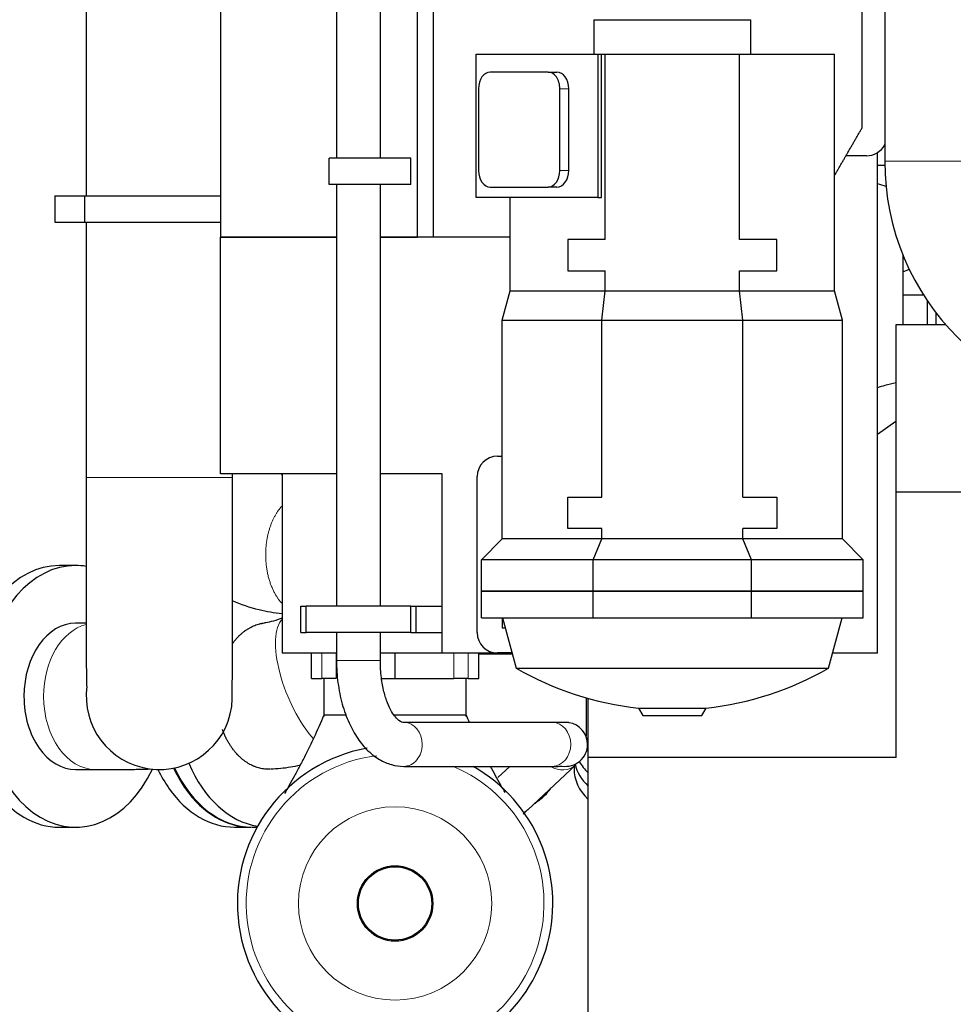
# Model space of a CAD drawing. Header units: inches. Extents: x 0 to 23760, y -13 to 16800.
# Tile 4 of 256: x 1205 to 2097, y 5950 to 6891. Entities that reach past the tile are written whole.
import ezdxf

# ---------------------------------------------------------------- set-up
doc = ezdxf.new("R2010")
doc.units = ezdxf.units.IN
doc.layers.add('1', color=7, linetype='Continuous', true_color=0xffffff)

msp = doc.modelspace()

# ---------------------------------------------------------------- linework, layer by layer
at = {"layer": '1', "color": 2, "linetype": 'Continuous', "lineweight": 25}
for p, q in [((1396.514, 7826.123), (1396.514, 6683.123)), ((2031.477, 7753.379), (2031.477, 6755.624)), ((1268.37, 7045.606), (1268.37, 6722.613)), ((1599.8, 6984.214), (1599.8, 6683.123)), ((1584.514, 6975.552), (1584.514, 6683.123)), ((1507.471, 6917.92), (1507.471, 6758.623)), ((1549.471, 6758.623), (1549.471, 6917.92)), ((1753.471, 6890.923), (1881.504, 6890.923)), ((1753.471, 6890.923), (1753.471, 6857.923)), ((1753.471, 6890.923), (1881.504, 6890.923)), ((1881.504, 6890.923), (1903.471, 6890.923)), ((1881.504, 6890.923), (1903.471, 6890.923)), ((1903.471, 6857.923), (1903.471, 6890.923)), ((1641.088, 6857.923), (1757.197, 6857.923)), ((1641.088, 6720.923), (1641.088, 6857.923)), ((1757.197, 6857.923), (1760.732, 6857.923)), ((1757.197, 6857.923), (1757.197, 6720.923)), ((1760.732, 6857.923), (1764.268, 6857.923)), ((1760.732, 6720.923), (1760.732, 6857.923)), ((1764.268, 6857.923), (1892.674, 6857.923)), ((1764.268, 6680.923), (1764.268, 6857.923)), ((1892.674, 6857.923), (1983.471, 6857.923)), ((1892.674, 6680.923), (1892.674, 6857.923)), ((1983.471, 6631.861), (1983.471, 6857.923)), ((1709.677, 6840.923), (1654.523, 6840.923)), ((1709.677, 6840.923), (1718.162, 6840.923)), ((1643.209, 6824.923), (1643.209, 6746.923)), ((1720.991, 6746.923), (1720.991, 6824.923)), ((1729.476, 6746.923), (1729.476, 6824.923)), ((2024.714, 6285.623), (2024.714, 6764.048)), ((1500.51, 6733.623), (1500.51, 6758.623)), ((1578.51, 6758.623), (1500.51, 6758.623)), ((1578.51, 6733.623), (1578.51, 6758.623)), ((2013.976, 6760.923), (1994.445, 6760.923)), ((2024.712, 6751.81), (2031.506, 6751.81)), ((1578.51, 6733.623), (1500.51, 6733.623)), ((1507.471, 6733.623), (1507.471, 6330.623)), ((1549.471, 6330.623), (1549.471, 6733.623)), ((1654.523, 6730.923), (1709.677, 6730.923)), ((1718.162, 6730.923), (1709.677, 6730.923)), ((1238.215, 6722.606), (1266.803, 6722.606)), ((1238.215, 6722.606), (1238.215, 6697.606)), ((1266.803, 6722.606), (1396.513, 6722.606)), ((1266.803, 6722.606), (1266.803, 6697.606)), ((1757.197, 6720.923), (1641.088, 6720.923)), ((1673.471, 6631.861), (1673.471, 6720.923)), ((1757.197, 6720.923), (1760.732, 6720.923)), ((1238.215, 6697.606), (1266.803, 6697.606)), ((1266.803, 6697.606), (1396.513, 6697.606)), ((1268.37, 6697.615), (1268.37, 6453.501)), ((1396.514, 6683.123), (1507.469, 6683.123)), ((1507.475, 6683.123), (1396.514, 6683.123)), ((1396.514, 6457.123), (1396.514, 6683.123)), ((1549.469, 6683.123), (1584.514, 6683.123)), ((1673.469, 6683.123), (1549.475, 6683.123)), ((1764.268, 6680.923), (1728.471, 6680.923)), ((1728.471, 6680.923), (1728.471, 6650.923)), ((1928.471, 6680.923), (1892.674, 6680.923)), ((1928.471, 6650.923), (1928.471, 6680.923)), ((2048.964, 6599.81), (2048.964, 6666.074)), ((1728.471, 6650.923), (1764.268, 6650.923)), ((1764.268, 6631.861), (1764.268, 6650.923)), ((1892.674, 6631.861), (1892.674, 6650.923)), ((1892.674, 6650.923), (1928.471, 6650.923)), ((1665.971, 6603.871), (1673.471, 6631.861)), ((1673.471, 6631.861), (1764.268, 6631.861)), ((1761.161, 6603.871), (1764.268, 6631.861)), ((1764.268, 6631.861), (1892.674, 6631.861)), ((1892.674, 6631.861), (1983.471, 6631.861)), ((1895.781, 6603.871), (1892.674, 6631.861)), ((1990.971, 6603.871), (1983.471, 6631.861)), ((2048.963, 6628.002), (2068.578, 6628.002)), ((2072.514, 6599.808), (2072.514, 6622.012)), ((1665.971, 6394.923), (1665.971, 6603.871)), ((1665.971, 6603.871), (1761.161, 6603.871)), ((1761.161, 6434.923), (1761.161, 6603.871)), ((1761.161, 6603.871), (1895.781, 6603.871)), ((1895.781, 6603.871), (1990.971, 6603.871)), ((1895.781, 6434.923), (1895.781, 6603.871)), ((1990.971, 6394.923), (1990.971, 6603.871)), ((2080.514, 6599.808), (2080.514, 6610.917)), ((2042.514, 6599.808), (2089.562, 6599.808)), ((2042.514, 6439.808), (2042.514, 6599.808)), ((2042.167, 6506.97), (2024.711, 6494.759)), ((2042.167, 6506.97), (2042.514, 6506.97)), ((1661.476, 6473.923), (1665.972, 6473.923)), ((1507.469, 6457.123), (1396.514, 6457.123)), ((1408.07, 6453.501), (1408.07, 6457.128)), ((1455.514, 6457.122), (1455.514, 6285.623)), ((1608.514, 6457.123), (1549.468, 6457.123)), ((1608.514, 6330.623), (1608.514, 6457.123)), ((1641.976, 6305.423), (1641.976, 6454.423)), ((1728.471, 6434.923), (1761.161, 6434.923)), ((1728.471, 6404.923), (1728.471, 6434.923)), ((1895.781, 6434.923), (1928.471, 6434.923)), ((1928.471, 6434.923), (1928.471, 6404.923)), ((2042.514, 6185.969), (2042.514, 6439.808)), ((2042.514, 6439.808), (2104.514, 6439.808)), ((1761.161, 6404.923), (1728.471, 6404.923)), ((1761.161, 6394.923), (1761.161, 6404.923)), ((1895.781, 6394.923), (1895.781, 6404.923)), ((1928.471, 6404.923), (1895.781, 6404.923)), ((1645.971, 6374.923), (1665.971, 6394.923)), ((1761.161, 6394.923), (1665.971, 6394.923)), ((1752.877, 6374.923), (1761.161, 6394.923)), ((1895.781, 6394.923), (1761.161, 6394.923)), ((1904.065, 6374.923), (1895.781, 6394.923)), ((1990.971, 6394.923), (1895.781, 6394.923)), ((2010.971, 6374.923), (1990.971, 6394.923)), ((1242.672, 6369.501), (1242.664, 6369.501)), ((1258.22, 6369.501), (1242.664, 6369.501)), ((1645.971, 6344.923), (1645.971, 6374.923)), ((1752.877, 6374.923), (1645.971, 6374.923)), ((1904.065, 6374.923), (1752.877, 6374.923)), ((1752.877, 6344.923), (1752.877, 6374.923)), ((2010.971, 6374.923), (1904.065, 6374.923)), ((1904.065, 6344.923), (1904.065, 6374.923)), ((2010.971, 6344.923), (2010.971, 6374.923)), ((1645.971, 6344.923), (1752.877, 6344.923)), ((1645.971, 6319.623), (1645.971, 6344.923)), ((1752.877, 6344.923), (1645.971, 6344.923)), ((1752.877, 6344.923), (1904.065, 6344.923)), ((1752.877, 6319.623), (1752.877, 6344.923)), ((1904.065, 6344.923), (1752.877, 6344.923)), ((1904.065, 6344.923), (2010.971, 6344.923)), ((1904.065, 6319.623), (1904.065, 6344.923)), ((2010.971, 6344.923), (1904.065, 6344.923)), ((2010.971, 6319.623), (2010.971, 6344.923)), ((1473.514, 6330.623), (1478.514, 6330.623)), ((1473.514, 6305.623), (1473.514, 6330.623)), ((1478.514, 6305.623), (1478.514, 6330.623)), ((1578.514, 6330.623), (1478.514, 6330.623)), ((1578.514, 6330.623), (1583.514, 6330.623)), ((1578.514, 6305.623), (1578.514, 6330.623)), ((1583.514, 6330.623), (1608.514, 6330.623)), ((1583.514, 6305.623), (1583.514, 6330.623)), ((1608.514, 6305.623), (1608.514, 6330.623)), ((1268.372, 6314.351), (1258.221, 6314.351)), ((1645.971, 6319.623), (1752.877, 6319.623)), ((1665.971, 6319.624), (1665.971, 6309.923)), ((1666.109, 6319.623), (1679.256, 6271.364)), ((1752.877, 6319.623), (1904.065, 6319.623)), ((1904.065, 6319.623), (2010.971, 6319.623)), ((1977.686, 6271.364), (1990.833, 6319.623)), ((1473.514, 6305.623), (1478.514, 6305.623)), ((1578.514, 6305.623), (1478.514, 6305.623)), ((1507.471, 6305.623), (1507.471, 6278.623)), ((1549.471, 6278.623), (1549.471, 6305.623)), ((1578.514, 6305.623), (1583.514, 6305.623)), ((1583.514, 6305.623), (1608.514, 6305.623)), ((1608.514, 6285.623), (1608.514, 6305.624)), ((1665.971, 6309.923), (1668.752, 6309.923)), ((1507.471, 6285.623), (1455.514, 6285.623)), ((1483.514, 6261.623), (1483.514, 6285.623)), ((1608.514, 6285.623), (1549.47, 6285.623)), ((1563.514, 6261.623), (1563.514, 6285.623)), ((1675.372, 6285.623), (1608.514, 6285.623)), ((1643.514, 6261.623), (1643.514, 6285.623)), ((1675.593, 6284.823), (1643.515, 6284.823)), ((1675.291, 6285.923), (1661.476, 6285.923)), ((2024.714, 6285.623), (1981.565, 6285.623)), ((1679.256, 6271.364), (1977.686, 6271.364)), ((1483.514, 6261.623), (1493.642, 6261.623)), ((1507.206, 6261.623), (1493.642, 6261.623)), ((1495.514, 6261.623), (1495.514, 6225.189)), ((1550.565, 6261.623), (1563.514, 6261.623)), ((1563.514, 6261.623), (1619.821, 6261.623)), ((1633.385, 6261.623), (1619.821, 6261.623)), ((1631.514, 6225.189), (1631.514, 6261.623)), ((1633.385, 6261.623), (1643.514, 6261.623)), ((1746.014, 6243.18), (1746.014, 6206.312)), ((1747.814, 6242.672), (1747.814, 6204.502)), ((1748.014, 6185.969), (1748.014, 6242.615)), ((1796.109, 6233.374), (1860.833, 6233.374)), ((1796.109, 6233.374), (1800.18, 6226.323)), ((1856.762, 6226.323), (1860.833, 6233.374)), ((1571.754, 6219.623), (1571.753, 6219.623)), ((1572.111, 6219.618), (1571.754, 6219.623)), ((1713.751, 6219.623), (1571.754, 6219.623)), ((1800.18, 6226.323), (1856.762, 6226.323)), ((1746.631, 6204.502), (1747.814, 6204.502)), ((1748.011, 6202.502), (1747.107, 6202.502)), ((2042.514, 6185.969), (1748.014, 6185.969)), ((1748.014, 5919.998), (1748.014, 6185.969)), ((1258.221, 6174.651), (1277.005, 6174.651)), ((1571.754, 6177.623), (1713.751, 6177.623)), ((1673.17, 6177.623), (1661.732, 6166.955)), ((1690.38, 6136.241), (1736.335, 6179.106)), ((1734.514, 6177.407), (1734.514, 6175.278)), ((1242.664, 6119.501), (1258.22, 6119.501)), ((1410.164, 6119.551), (1425.721, 6119.551)), ((1426.782, 6119.551), (1431.643, 6119.551))]:
    msp.add_line(p, q, dxfattribs=at)
at = {"layer": '1', "color": 110, "linetype": 'Continuous', "lineweight": 13}
for p, q in [((1729.476, 6824.923), (1720.991, 6824.923)), ((2031.477, 6755.624), (2107.55, 6755.624)), ((1720.991, 6746.923), (1729.476, 6746.923)), ((1268.37, 6453.501), (1408.07, 6453.501)), ((1493.642, 6261.623), (1493.642, 6285.623)), ((1507.206, 6285.623), (1507.206, 6261.623)), ((1619.821, 6261.623), (1619.821, 6285.623)), ((1633.385, 6285.623), (1633.385, 6261.623)), ((1507.471, 6278.623), (1528.471, 6278.623)), ((1528.471, 6278.623), (1549.471, 6278.623)), ((1713.751, 6219.623), (1713.749, 6219.623))]:
    msp.add_line(p, q, dxfattribs=at)
msp.add_circle((1563.514, 6046.623), 92.344, dxfattribs=at)
at = {"layer": '1', "color": 2, "linetype": 'Continuous', "lineweight": 25}
for radius in [36.047, 35.052]:
    msp.add_circle((1563.514, 6046.623), radius, dxfattribs=at)
for centre, radius, start, end in [((2013.976, 6780.923), 20, 270, 331.052344), ((2269.514, 6755.624), 238.036, 180, 270), ((2047.445, 6663.449), 13, 276.709219, 304.718906), ((1661.476, 6454.423), 19.5, 90, 180), ((1661.476, 6305.423), 19.5, 180, 270), ((1828.471, 6531.624), 300, 240.173003, 263.807225), ((1828.471, 6531.624), 300, 276.192775, 299.826997), ((1338.22, 6244.501), 69.85, 171.945, 351.916875), ((1726.471, 6198.623), 21, 0, 80.915625), ((1563.514, 6046.623), 150.693, 100.243125, 270), ((1726.471, 6198.623), 21, 260.904375, 0), ((1563.514, 6046.623), 150.693, 270, 60.384375)]:
    msp.add_arc(centre, radius, start, end, dxfattribs=at)
at = {"layer": '1', "color": 110, "linetype": 'Continuous', "lineweight": 13}
for start, end in [(97.104375, 270), (270, 67.010625)]:
    msp.add_arc((1563.514, 6046.623), 142.305, start, end, dxfattribs=at)
at = {"layer": '1', "color": 2, "linetype": 'Continuous', "lineweight": 25}
for centre, major_axis, ratio, start_param, end_param in [((1654.523, 6824.923), (0, -16), 0.7071068, 3.1415927, 4.712389), ((1709.677, 6824.923), (0, -16), 0.7071068, 1.5707963, 3.1415927), ((1718.162, 6824.923), (0, 16), 0.7071068, 4.712389, 6.2831853), ((1654.523, 6746.923), (0, -16), 0.7071068, 4.712389, 6.2831853), ((1709.677, 6746.923), (0, -16), 0.7071068, 0, 1.5707963), ((1718.162, 6746.923), (0, 16), 0.7071068, 3.1415927, 4.712389), ((2004.514, 6714.31), (-44.45, 0), 0.4999998, 4.0254601, 4.2406592), ((1242.664, 6244.501), (0, 125), 0.7071068, 0, 2.7488936), ((1258.22, 6244.501), (0, 125), 0.7071068, 0, 2.7488936), ((1258.22, 6244.501), (0, 125), 0.7071068, 6.1679281, 6.2831853), ((1258.22, 6244.501), (0, 69.85), 0.7071068, 0, 1.5707963), ((1258.22, 6244.501), (0, 69.85), 0.7071068, 1.5707963, 3.1415927), ((1442.338, 6244.551), (0, -125), 0.7071068, 5.2496013, 6.1671427), ((1804.514, 6200.734), (70, 0), 0.707107, 3.524867, 3.773151), ((1258.22, 6244.501), (0, 125), 0.7071068, 2.7488936, 4.1224568), ((1410.164, 6244.551), (0, -125), 0.7071068, 5.3056591, 5.4977871), ((1425.721, 6244.551), (0, -125), 0.7071068, 5.2928964, 5.4977871), ((1426.782, 6244.551), (0, -125), 0.7071068, 5.2911293, 6.2830871), ((1804.514, 6175.278), (70, 0), 0.707107, 3.1415927, 3.773151), ((1804.514, 6188.006), (70, 0), 0.707107, 3.310846, 3.773151), ((1804.514, 6188.006), (70, 0), 0.707107, 3.310846, 3.773151), ((1410.164, 6244.551), (0, -125), 0.7071068, 5.4977871, 6.2831853), ((1425.721, 6244.551), (0, -125), 0.7071068, 5.4977871, 6.2831853), ((1649.604, 6178.866), (70, 0), 0.7127305, 5.4977904, 5.8230433), ((1649.604, 6178.866), (70, 0), 0.7127305, 5.4383946, 5.4977904), ((1242.664, 6244.501), (0, 125), 0.7071068, 2.7488936, 3.1415927)]:
    msp.add_ellipse(centre, major_axis=major_axis, ratio=ratio, start_param=start_param, end_param=end_param, dxfattribs=at)
at = {"layer": '1', "color": 110, "linetype": 'Continuous', "lineweight": 13}
for centre, major_axis, ratio, start_param, end_param in [((1277.005, 6244.501), (0, 69.85), 0.7071068, 0.1790708, 1.5707963), ((1485.573, 6255.85), (-26.399, 64.669), 0.3876087, 0.1600983, 2.3309388), ((1277.005, 6244.501), (0, 69.85), 0.7071068, 1.5707963, 3.1406109), ((1571.754, 6198.623), (0, 21), 0.8409963, 4.712389, 6.2629613), ((1713.751, 6198.623), (0, 21), 0.8409963, 4.712389, 6.2831853), ((1571.754, 6198.623), (0, 21), 0.8409963, 3.1405127, 4.712389), ((1713.751, 6198.623), (0, 21), 0.8409963, 3.1415927, 4.712389), ((1722.011, 6194.463), (14.324, -15.357), 0.9237677, 4.9815428, 6.2721483), ((1676.056, 6151.598), (14.324, -15.357), 0.9237677, 6.0439902, 6.2831439)]:
    msp.add_ellipse(centre, major_axis=major_axis, ratio=ratio, start_param=start_param, end_param=end_param, dxfattribs=at)
at = {"layer": '1', "color": 2, "linetype": 'Continuous', "lineweight": 25}
for points, knots in [([(2009.977, 6787.802), (2009.977, 6788.3), (2009.975, 6790.259), (2009.977, 6795.13), (2009.975, 6805.34), (2009.976, 6825.756), (2009.976, 6866.59), (2009.976, 6901.589), (2009.976, 6924.923)], [0, 0, 0, 0, 0.0109041, 0.0428104, 0.106623, 0.2342483, 0.4894989, 1, 1, 1, 1]), ([(2042.35, 6544.023), (2038.722, 6543.259), (2032.701, 6541.799), (2026.868, 6540.059), (2024.539, 6539.306)], [0, 0, 0, 0, 0.594855, 1, 1, 1, 1]), ([(1268.37, 6453.501), (1268.37, 6444.395), (1268.371, 6427.176), (1268.371, 6402.852), (1268.372, 6381.63), (1268.372, 6361.903), (1268.373, 6344.376), (1268.373, 6329.165), (1268.373, 6312.92), (1268.366, 6293.67), (1268.392, 6276.824), (1268.472, 6264.952), (1268.587, 6257.676), (1268.739, 6254.268), (1268.863, 6253.718), (1268.91, 6253.719)], [0, 0, 0, 0, 0.087537, 0.1670336, 0.2384608, 0.3018032, 0.3736711, 0.4311553, 0.4791351, 0.5746165, 0.702177, 0.7777148, 0.860838, 0.9511505, 1, 1, 1, 1]), ([(1407.379, 6234.697), (1407.486, 6235.468), (1407.666, 6238.446), (1407.852, 6246.842), (1407.967, 6257.767), (1408.037, 6271.181), (1408.067, 6286.404), (1408.072, 6302.441), (1408.067, 6316.592), (1408.067, 6329.896), (1408.068, 6344.96), (1408.068, 6362.338), (1408.069, 6381.919), (1408.069, 6403.017), (1408.07, 6427.24), (1408.07, 6444.411), (1408.07, 6453.501)], [0, 0, 0, 0, 0.0987544, 0.188853, 0.2701731, 0.3430829, 0.4274541, 0.4974951, 0.5535246, 0.5981485, 0.6516066, 0.7184945, 0.7774981, 0.8440822, 0.9182402, 1, 1, 1, 1]), ([(1407.746, 6336.172), (1415.873, 6332.409), (1431.358, 6327.193), (1448.004, 6324.476), (1455.501, 6323.714)], [0, 0, 0, 0, 0.5589407, 1, 1, 1, 1]), ([(1407.895, 6294.639), (1408.095, 6294.918), (1408.297, 6295.194), (1409.089, 6296.26), (1410.288, 6297.798), (1412.159, 6299.971), (1414.099, 6302.011), (1416.11, 6303.918), (1417.498, 6305.1), (1418.557, 6305.953), (1419.091, 6306.37), (1419.722, 6306.843), (1419.994, 6307.042), (1420.175, 6307.174), (1420.266, 6307.24), (1421.086, 6307.827), (1421.821, 6308.321), (1423.303, 6309.256), (1424.796, 6310.138), (1427.072, 6311.301), (1429.383, 6312.307), (1431.729, 6313.154), (1433.317, 6313.614), (1434.517, 6313.918), (1434.919, 6314.012), (1435.523, 6314.144), (1435.725, 6314.186), (1436.028, 6314.247), (1436.13, 6314.266), (1436.332, 6314.305), (1437.131, 6314.454), (1437.93, 6314.576), (1438.626, 6314.661)], [0, 0, 0, 0, 0.0243525, 0.0243525, 0.0947354, 0.1651182, 0.2355011, 0.305884, 0.3762669, 0.3762669, 0.4114583, 0.4290541, 0.4378519, 0.4378519, 0.4466498, 0.4466498, 0.5170327, 0.5170327, 0.5874155, 0.6577984, 0.7281813, 0.7985642, 0.8689471, 0.8689471, 0.9041385, 0.9041385, 0.9217342, 0.9217342, 0.9305321, 0.9305321, 0.93933, 1, 1, 1, 1]), ([(1455.484, 6319.109), (1455.148, 6318.975), (1451.289, 6317.47), (1444.904, 6315.728), (1440.433, 6314.857), (1438.634, 6314.689)], [0, 0, 0, 0, 0.0472263, 0.5476874, 1, 1, 1, 1]), ([(1507.471, 6278.623), (1507.494, 6271.402), (1508.449, 6257.36), (1512.556, 6237.049), (1519.046, 6219.053), (1527.439, 6203.977), (1537.249, 6192.184), (1548.173, 6183.825), (1559.687, 6178.818), (1567.74, 6177.699), (1571.745, 6177.623)], [0, 0, 0, 0, 0.1395423, 0.2773909, 0.4102833, 0.5383297, 0.6618184, 0.7811983, 0.8951743, 1, 1, 1, 1]), ([(1571.764, 6219.623), (1570.537, 6219.266), (1567.483, 6220.517), (1561.115, 6227.63), (1556.136, 6238.058), (1552.627, 6248.921), (1550.062, 6262.74), (1549.475, 6272.988), (1549.471, 6278.623)], [0, 0, 0, 0, 0.2006243, 0.4251817, 0.5530897, 0.6907577, 0.8379496, 1, 1, 1, 1]), ([(1495.514, 6226.623), (1492.278, 6219.082), (1486.548, 6206.275), (1478.915, 6190.529), (1472.787, 6178.573), (1467.414, 6168.548), (1462.542, 6159.81), (1459.377, 6154.313), (1457.879, 6151.748)], [0, 0, 0, 0, 0.263434, 0.4641727, 0.6161044, 0.7505045, 0.8822653, 1, 1, 1, 1]), ([(1516.62, 6226.623), (1516.218, 6226.623), (1512.462, 6226.623), (1506.168, 6226.623), (1499.834, 6226.623), (1496.827, 6226.623), (1495.691, 6226.623), (1495.513, 6226.623), (1495.514, 6226.623)], [0, 0, 0, 0, 0.0286547, 0.271491, 0.5143273, 0.7571637, 0.8785818, 1, 1, 1, 1]), ([(1631.514, 6226.623), (1631.513, 6226.623), (1630.802, 6226.623), (1627.193, 6226.623), (1620.859, 6226.623), (1611.944, 6226.623), (1600.944, 6226.623), (1588.621, 6226.623), (1577.966, 6226.623), (1569.674, 6226.623), (1565.395, 6226.623), (1563.169, 6226.623), (1562.996, 6226.623)], [0, 0, 0, 0, 0.1243472, 0.2486944, 0.3730415, 0.4973887, 0.6217359, 0.7460831, 0.8704302, 0.9326038, 0.9947774, 1, 1, 1, 1]), ([(1443.84, 6174.951), (1443.023, 6174.919), (1442.208, 6174.915), (1440.585, 6174.964), (1438.968, 6175.069), (1436.558, 6175.393), (1434.165, 6175.883), (1431.789, 6176.54), (1430.216, 6177.089), (1429.04, 6177.543), (1428.649, 6177.701), (1428.063, 6177.95), (1427.868, 6178.034), (1427.576, 6178.164), (1427.478, 6178.208), (1427.284, 6178.296), (1426.409, 6178.696), (1425.547, 6179.129), (1424.032, 6179.95), (1422.536, 6180.821), (1420.346, 6182.276), (1418.21, 6183.881), (1416.13, 6185.635), (1414.779, 6186.904), (1413.78, 6187.894), (1413.45, 6188.231), (1413.039, 6188.659), (1412.958, 6188.746), (1412.794, 6188.919), (1412.712, 6189.006), (1412.468, 6189.267), (1411.659, 6190.146), (1410.243, 6191.784), (1408.444, 6194.085), (1406.731, 6196.502), (1405.105, 6199.033), (1403.565, 6201.679), (1402.597, 6203.521), (1401.893, 6204.932), (1401.662, 6205.407), (1401.378, 6206.007), (1401.321, 6206.127), (1401.208, 6206.369), (1401.041, 6206.731), (1400.434, 6208.065), (1399.569, 6210.106), (1398.869, 6211.938), (1398.565, 6212.773)], [0, 0, 0, 0, 0.0438174, 0.0438174, 0.0876347, 0.1314521, 0.1752695, 0.2190868, 0.2629042, 0.2629042, 0.2848129, 0.2848129, 0.2957672, 0.2957672, 0.3012444, 0.3012444, 0.3067216, 0.350539, 0.350539, 0.3943563, 0.4381737, 0.4819911, 0.5258084, 0.5696258, 0.5696258, 0.5915345, 0.5915345, 0.5970117, 0.5970117, 0.6024888, 0.6024888, 0.6134432, 0.6572605, 0.7010779, 0.7448953, 0.7887126, 0.83253, 0.8763474, 0.8763474, 0.8982561, 0.8982561, 0.9037332, 0.9037332, 0.9092104, 0.9201648, 0.9639821, 1, 1, 1, 1]), ([(1277.117, 6174.651), (1286.265, 6174.649), (1302.093, 6174.675), (1319.059, 6174.802), (1327.329, 6174.996), (1328.8, 6175.16), (1328.808, 6175.233)], [0, 0, 0, 0, 0.2767307, 0.5500367, 0.8199057, 1, 1, 1, 1]), ([(1444.557, 6175.308), (1447.751, 6175.36), (1457.186, 6175.835), (1466.714, 6177.548), (1473.022, 6178.95)], [0, 0, 0, 0, 0.3393519, 1, 1, 1, 1]), ([(1668.674, 6152.562), (1667.333, 6154.863), (1664.322, 6160.102), (1659.708, 6168.378), (1656.392, 6174.559), (1654.785, 6177.613)], [0, 0, 0, 0, 0.2899565, 0.6530135, 1, 1, 1, 1])]:
    msp.add_open_spline(points, degree=3, knots=knots, dxfattribs=at)
for points, degree in [([(1983.471, 6741.923), (1996.722, 6764.863), (2009.977, 6787.801)], 2), ([(1634.639, 6219.435), (1633.596, 6221.802), (1632.554, 6224.198), (1631.514, 6226.623)], 3), ([(1729.799, 6219.357), (1728.052, 6219.617), (1713.76, 6219.623)], 2), ([(1738.819, 6181.526), (1739.309, 6182.004)], 1), ([(1713.741, 6177.623), (1723.291, 6177.623), (1723.335, 6177.825)], 2), ([(1686.058, 6132.21), (1687.726, 6133.766), (1689.176, 6135.118), (1690.414, 6136.273)], 3)]:
    msp.add_open_spline(points, degree=degree, dxfattribs=at)
at = {"layer": '1', "color": 110, "linetype": 'Continuous', "lineweight": 13}
for points, weights in [([(1456.085, 6454.462), (1455.77, 6455.137), (1455.436, 6455.807), (1455.085, 6456.471), (1454.716, 6457.13)], [0.995044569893, 0.99492243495, 0.994842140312, 0.994804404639, 0.994809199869]), ([(1455.174, 6426.196), (1448.203, 6418.408), (1442.804, 6407.317), (1440.342, 6394.454), (1439.92, 6383.103)], [0.995488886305, 0.992460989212, 0.998203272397, 1.01661171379, 1.01661171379]), ([(1439.92, 6383.103), (1439.447, 6370.383), (1441.385, 6355.246), (1447.316, 6342.274), (1455.066, 6333.555)], [1.01661171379, 1.01661171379, 0.993494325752, 0.99099042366, 0.997680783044])]:
    msp.add_rational_spline(points, weights, degree=4, dxfattribs=at)

doc.saveas('drawing.dxf')
